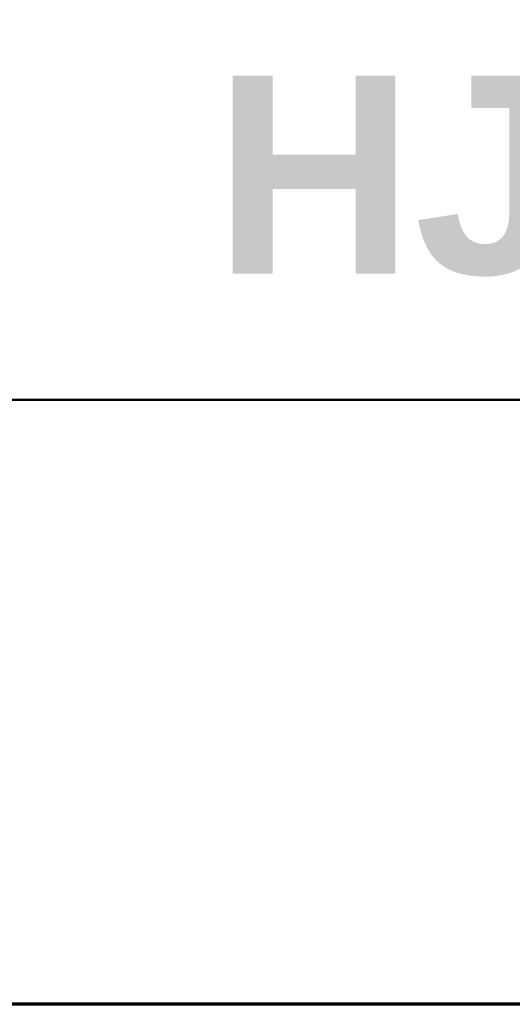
# Model space of a CAD drawing. Header units: inches. Extents: x 0.2 to 29.5, y 0.6 to 18.6.
# Tile 18 of 21: x 24.654 to 25.524, y 1.085 to 2.824. Entities that reach past the tile are written whole.
import ezdxf

# ---------------------------------------------------------------- set-up
doc = ezdxf.new("R2010")
doc.units = ezdxf.units.IN
doc.header["$LTSCALE"] = 1.75
doc.header["$MEASUREMENT"] = 0
doc.layers.add('Border (ANSI)', color=7, linetype='Continuous', lineweight=70)
doc.layers.add('Title (ANSI)', color=7, linetype='Continuous', lineweight=50)
doc.styles.add('Text Style107', font='arialbd.ttf')
doc.styles.add('Text Style117', font='arialbd.ttf')
doc.styles.add('Text Style47', font='ARIALN.TTF')
doc.styles.add('Text Style50', font='arial.ttf')
doc.styles.add('Text Style55', font='arial.ttf')
doc.styles.add('Text Style59', font='arial.ttf')

# ---------------------------------------------------------------- blocks, each defined once
blk = doc.blocks.new('Borders Default Border')
at = {"layer": 'Border (ANSI)', "flags": 128}
blk.add_lwpolyline([(0.38, 0.62), (0.38, 10.38), (16.62, 10.38), (16.62, 0.62), (0.38, 0.62)], dxfattribs=at)
blk = doc.blocks.new('Title Blocks ICD TITLE BLOCK MM CUSTOMER')
at = {"layer": 'Title (ANSI)'}
for p, q in [((7.26633, 7.80222), (11.26137, 7.80222)), ((11.26137, 7.19206), (3.26137, 7.19206))]:
    blk.add_line(p, q, dxfattribs=at)
for tag, p, height, style in [('<TITLE_1>_001', (3.6053, 8.33746), 0.09, 'Text Style50'), ('DESIGNER_001', (8.77888, 8.32936), 0.09, 'Text Style50'), ('<DRAWN_DATE>_001', (10.54419, 8.32936), 0.09, 'Text Style50'), ('<PART_NUMBER>_001', (8.9256, 7.92928), 0.2, 'Text Style117'), ('Sheet_Size_001', (7.36508, 7.90552), 0.13, 'Text Style55'), ('<REVISION_NUMBER>_001', (10.7692, 7.85278), 0.18, 'Text Style107'), ('Sheet_Number_001', (10.80007, 7.2619), 0.08, 'Text Style59'), ('Number_of_sheets_001', (11.09697, 7.2619), 0.08, 'Text Style59'), ('COPYRIGHT_YEAR_001', (4.62259, 7.27065), 0.07, 'Text Style47'), ('<SCALE>_001', (9.82544, 7.2503), 0.08, 'Text Style59')]:
    blk.add_attdef(tag, p, '', height=height, dxfattribs=dict(at, style=style))

msp = doc.modelspace()

# ---------------------------------------------------------------- block references
at = {"xscale": 1.75, "yscale": 1.75, "zscale": 1.75}
msp.add_blockref('Borders Default Border', (0, 0), dxfattribs=at)
ref = msp.add_blockref('Title Blocks ICD TITLE BLOCK MM CUSTOMER', (9.3776, -11.5011), dxfattribs=dict(xscale=1.75, yscale=1.75, zscale=1.75))
ref.add_attrib('<PART_NUMBER>_001', 'HJD4_', (24.9974, 2.37513), dxfattribs={"layer": 'Title (ANSI)', "height": 0.35, "style": 'Text Style117'})

doc.saveas('drawing.dxf')
